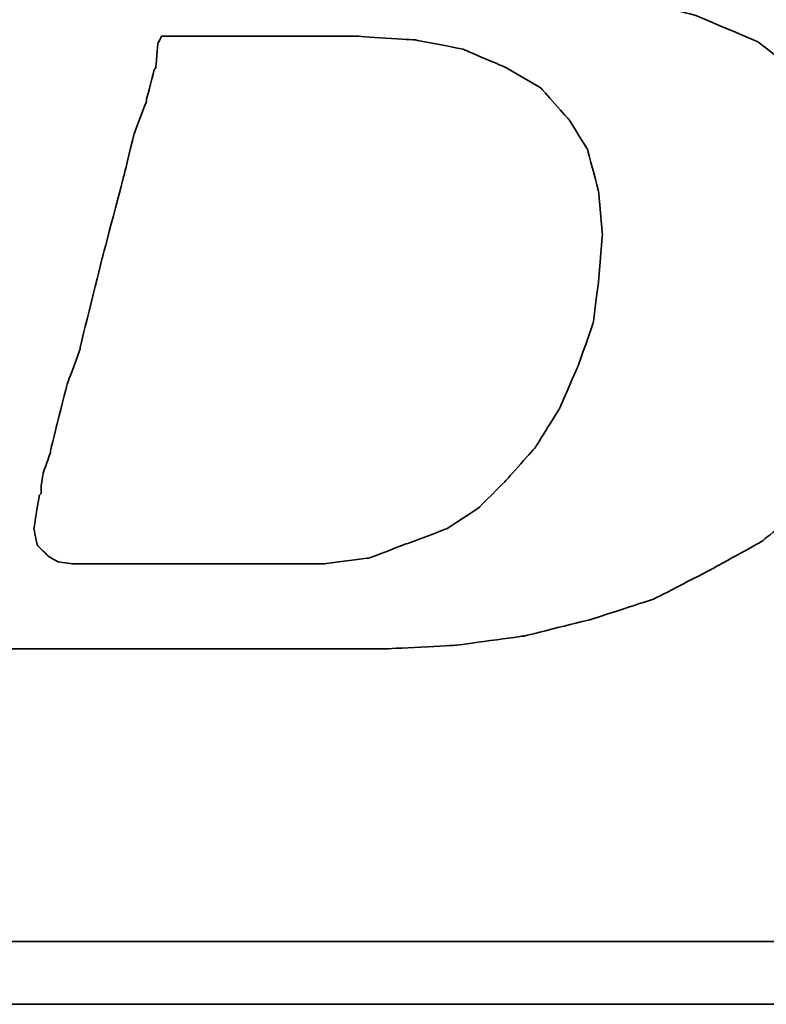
# Model space of a CAD drawing. Header units: millimetres. Extents: x 7 to 901, y 244 to 579.
# Tile 26 of 51: x 700.68 to 703.32, y 346.55 to 350.05. Entities that reach past the tile are written whole.
import ezdxf

# ---------------------------------------------------------------- set-up
doc = ezdxf.new("R2010")
doc.units = ezdxf.units.MM
doc.layers.add('DIM', color=4, linetype='CONTINUOUS')
doc.layers.add('layer 1', color=7, linetype='CONTINUOUS')

# ---------------------------------------------------------------- blocks, each defined once
blk = doc.blocks.new('TBI MOTION logo(完整正式版)')
at = {"layer": 'layer 1', "color": 22, "lineweight": 35}
for points, knots in [([(-64.65375, -6.86375), (-64.65375, -6.86375), (-64.84375, -7.29625), (-64.84375, -7.29625), (-64.84375, -7.29625), (-64.84375, -7.29625), (-64.86875, -7.34375), (-64.86875, -7.34375), (-64.86875, -7.34375), (-64.86875, -7.34375), (-64.86875, -7.36875), (-64.86875, -7.36875), (-64.86875, -7.36875), (-64.86875, -7.36875), (-65.15375, -7.65375), (-65.15375, -7.65375), (-65.15375, -7.65375), (-65.15375, -7.65375), (-65.17875, -7.65375), (-65.17875, -7.65375), (-65.17875, -7.65375), (-65.17875, -7.65375), (-65.20375, -7.67875), (-65.20375, -7.67875), (-65.20375, -7.67875), (-65.20375, -7.67875), (-65.58875, -7.87125), (-65.58875, -7.87125), (-65.58875, -7.87125), (-65.58875, -7.87125), (-65.63375, -7.87125), (-65.63375, -7.87125), (-65.63375, -7.87125), (-65.63375, -7.87125), (-65.65875, -7.89375), (-65.65875, -7.89375), (-65.65875, -7.89375), (-65.65875, -7.89375), (-66.09375, -7.94375), (-66.09375, -7.94375), (-66.09375, -7.94375), (-66.09375, -7.94375), (-66.11375, -7.94375), (-66.11375, -7.94375), (-66.11375, -7.94375), (-66.11375, -7.94375), (-66.16375, -7.94375), (-66.16375, -7.94375), (-66.16375, -7.94375), (-66.16375, -7.94375), (-66.30875, -7.94375), (-66.30875, -7.94375), (-66.30875, -7.94375), (-66.30875, -7.94375), (-66.69375, -7.94375), (-66.69375, -7.94375), (-66.69375, -7.94375), (-66.69375, -7.94375), (-67.07375, -7.94375), (-67.07375, -7.94375), (-67.07375, -7.94375), (-67.07375, -7.94375), (-67.12375, -7.94375), (-67.12375, -7.94375), (-67.12375, -7.94375), (-67.12375, -7.94375), (-67.12375, -7.96625), (-67.12375, -7.96625), (-67.12375, -7.96625), (-67.12375, -7.96625), (-67.14875, -7.99125), (-67.14875, -7.99125), (-67.14875, -7.99125), (-67.14875, -7.99125), (-67.24375, -8.34875), (-67.24375, -8.34875), (-67.24375, -8.34875), (-67.24375, -8.34875), (-67.31375, -8.68625), (-67.31375, -8.68625), (-67.31375, -8.68625), (-67.31375, -8.68625), (-67.26875, -8.68625), (-67.26875, -8.68625), (-67.26875, -8.68625), (-67.26875, -8.68625), (-67.07375, -8.68625), (-67.07375, -8.68625), (-67.07375, -8.68625), (-67.07375, -8.68625), (-66.54875, -8.68625), (-66.54875, -8.68625), (-66.54875, -8.68625), (-66.54875, -8.68625), (-65.82625, -8.68625), (-65.82625, -8.68625), (-65.82625, -8.68625), (-65.82625, -8.68625), (-65.01375, -8.68625), (-65.01375, -8.68625), (-65.01375, -8.68625), (-65.01375, -8.68625), (-64.05375, -8.68625), (-64.05375, -8.68625), (-64.05375, -8.68625), (-64.05375, -8.68625), (-62.08375, -8.68625), (-62.08375, -8.68625), (-62.08375, -8.68625), (-62.08375, -8.68625), (-60.06875, -8.68625), (-60.06875, -8.68625), (-60.06875, -8.68625), (-60.06875, -8.68625), (-59.10875, -8.68625), (-59.10875, -8.68625), (-59.10875, -8.68625), (-59.10875, -8.68625), (-58.29375, -8.68625), (-58.29375, -8.68625), (-58.29375, -8.68625), (-58.29375, -8.68625), (-57.57375, -8.68625), (-57.57375, -8.68625), (-57.57375, -8.68625), (-57.57375, -8.68625), (-57.04875, -8.68625), (-57.04875, -8.68625), (-57.04875, -8.68625), (-57.04875, -8.68625), (-56.85375, -8.68625), (-56.85375, -8.68625), (-56.85375, -8.68625), (-56.85375, -8.68625), (-56.70875, -8.68625), (-56.70875, -8.68625), (-56.70875, -8.68625), (-56.70875, -8.68625), (-56.61375, -8.68625), (-56.61375, -8.68625), (-56.61375, -8.68625), (-56.61375, -8.68625), (-56.56875, -8.68625), (-56.56875, -8.68625), (-56.56875, -8.68625), (-56.56875, -8.68625), (-55.65375, -8.63875), (-55.65375, -8.63875), (-55.65375, -8.63875), (-55.65375, -8.63875), (-54.76875, -8.51875), (-54.76875, -8.51875), (-54.76875, -8.51875), (-54.76875, -8.51875), (-53.90375, -8.30375), (-53.90375, -8.30375), (-53.90375, -8.30375), (-53.90375, -8.30375), (-53.08875, -8.03875), (-53.08875, -8.03875), (-53.08875, -8.03875), (-53.08875, -8.03875), (-52.34375, -7.65375), (-52.34375, -7.65375), (-52.34375, -7.65375), (-52.34375, -7.65375), (-51.69875, -7.29625), (-51.69875, -7.29625), (-51.69875, -7.29625), (-51.69875, -7.29625), (-51.21875, -6.91125), (-51.21875, -6.91125), (-51.21875, -6.91125), (-51.21875, -6.91125), (-50.83375, -6.50375), (-50.83375, -6.50375), (-50.83375, -6.50375), (-50.83375, -6.50375), (-50.44875, -5.94875), (-50.44875, -5.94875), (-50.44875, -5.94875), (-50.44875, -5.94875), (-50.13875, -5.30375), (-50.13875, -5.30375), (-50.13875, -5.30375), (-50.13875, -5.30375), (-49.99375, -4.65375), (-49.99375, -4.65375), (-49.99375, -4.65375), (-49.99375, -4.65375), (-49.92375, -3.98375), (-49.92375, -3.98375), (-49.92375, -3.98375), (-49.92375, -3.98375), (-49.99375, -3.19374), (-49.99375, -3.19374), (-49.99375, -3.19374), (-49.99375, -3.19374), (-50.23374, -2.44874), (-50.23374, -2.44874), (-50.23374, -2.44874), (-50.23374, -2.44874), (-50.59375, -1.87374), (-50.59375, -1.87374), (-50.59375, -1.87374), (-50.59375, -1.87374), (-51.09875, -1.31874), (-51.09875, -1.31874), (-51.09875, -1.31874), (-51.09875, -1.31874), (-51.74375, -0.81875), (-51.74375, -0.81875), (-51.74375, -0.81875), (-51.74375, -0.81875), (-52.53875, -0.48125), (-52.53875, -0.48125), (-52.53875, -0.48125), (-52.53875, -0.48125), (-53.47375, -0.21875), (-53.47375, -0.21875), (-53.47375, -0.21875), (-53.47375, -0.21875), (-54.52875, -0.04874), (-54.52875, -0.04874), (-54.52875, -0.04874), (-54.52875, -0.04874), (-55.65375, 0.12125), (-55.65375, 0.12125), (-55.65375, 0.12125), (-55.65375, 0.12125), (-54.50375, 0.28624), (-54.50375, 0.28624), (-54.50375, 0.28624), (-54.50375, 0.28624), (-53.83375, 0.38124), (-53.83375, 0.38124), (-53.83375, 0.38124), (-53.83375, 0.38124), (-53.18375, 0.50125), (-53.18375, 0.50125), (-53.18375, 0.50125), (-53.18375, 0.50125), (-52.55875, 0.66874), (-52.55875, 0.66874), (-52.55875, 0.66874), (-52.55875, 0.66874), (-52.03375, 0.86124), (-52.03375, 0.86124), (-52.03375, 0.86124), (-52.03375, 0.86124), (-51.50374, 1.03124), (-51.50374, 1.03124), (-51.50374, 1.03124), (-51.50374, 1.03124), (-51.09875, 1.27125), (-51.09875, 1.27125), (-51.09875, 1.27125), (-51.09875, 1.27125), (-50.71375, 1.48624), (-50.71375, 1.48624), (-50.71375, 1.48624), (-50.71375, 1.48624), (-50.37625, 1.77625), (-50.37625, 1.77625), (-50.37625, 1.77625), (-50.37625, 1.77625), (-49.82375, 2.37625), (-49.82375, 2.37625), (-49.82375, 2.37625), (-49.82375, 2.37625), (-49.41875, 2.99625), (-49.41875, 2.99625), (-49.41875, 2.99625), (-49.41875, 2.99625), (-49.22375, 3.76625), (-49.22375, 3.76625), (-49.22375, 3.76625), (-49.22375, 3.76625), (-49.15375, 4.50874), (-49.15375, 4.50874), (-49.15375, 4.50874), (-49.15375, 4.50874), (-49.20375, 5.25125), (-49.20375, 5.25125), (-49.20375, 5.25125), (-49.20375, 5.25125), (-49.41875, 5.92625), (-49.41875, 5.92625), (-49.41875, 5.92625), (-49.41875, 5.92625), (-49.77875, 6.47625), (-49.77875, 6.47625), (-49.77875, 6.47625), (-49.77875, 6.47625), (-50.33125, 7.02624), (-50.33125, 7.02624), (-50.33125, 7.02624), (-50.33125, 7.02624), (-51.00125, 7.43625), (-51.00125, 7.43625), (-51.00125, 7.43625), (-51.00125, 7.43625), (-51.79375, 7.72625), (-51.79375, 7.72625), (-51.79375, 7.72625), (-51.79375, 7.72625), (-52.72875, 7.89124), (-52.72875, 7.89124), (-52.72875, 7.89124), (-52.72875, 7.89124), (-53.83375, 7.98625), (-53.83375, 7.98625), (-53.83375, 7.98625), (-53.83375, 7.98625), (-53.92875, 7.98625), (-53.92875, 7.98625), (-53.92875, 7.98625), (-53.92875, 7.98625), (-54.26375, 7.98625), (-54.26375, 7.98625), (-54.26375, 7.98625), (-54.26375, 7.98625), (-54.74375, 7.98625), (-54.74375, 7.98625), (-54.74375, 7.98625), (-54.74375, 7.98625), (-55.36875, 7.98625), (-55.36875, 7.98625), (-55.36875, 7.98625), (-55.36875, 7.98625), (-56.13375, 7.98625), (-56.13375, 7.98625), (-56.13375, 7.98625), (-56.13375, 7.98625), (-56.94875, 7.98625), (-56.94875, 7.98625), (-56.94875, 7.98625), (-56.94875, 7.98625), (-58.77625, 7.98625), (-58.77625, 7.98625), (-58.77625, 7.98625), (-58.77625, 7.98625), (-60.59875, 7.98625), (-60.59875, 7.98625), (-60.59875, 7.98625), (-60.59875, 7.98625), (-61.41375, 7.98625), (-61.41375, 7.98625), (-61.41375, 7.98625), (-61.41375, 7.98625), (-62.17875, 7.98625), (-62.17875, 7.98625), (-62.17875, 7.98625), (-62.17875, 7.98625), (-62.80375, 7.98625), (-62.80375, 7.98625), (-62.80375, 7.98625), (-62.80375, 7.98625), (-63.30625, 7.98625), (-63.30625, 7.98625), (-63.30625, 7.98625), (-63.30625, 7.98625), (-63.57375, 7.98625), (-63.57375, 7.98625), (-63.57375, 7.98625), (-63.57375, 7.98625), (-63.57375, 7.96375), (-63.57375, 7.96375), (-63.57375, 7.96375), (-63.57375, 7.96375), (-63.59875, 7.94125), (-63.59875, 7.94125), (-63.59875, 7.94125), (-63.59875, 7.94125), (-63.69375, 7.55625), (-63.69375, 7.55625), (-63.69375, 7.55625), (-63.69375, 7.55625), (-63.76375, 7.24624), (-63.76375, 7.24624), (-63.76375, 7.24624), (-63.76375, 7.24624), (-63.23875, 7.24624), (-63.23875, 7.24624), (-63.23875, 7.24624), (-63.23875, 7.24624), (-62.75875, 7.24624), (-62.75875, 7.24624), (-62.75875, 7.24624), (-62.75875, 7.24624), (-62.61125, 7.24624), (-62.61125, 7.24624), (-62.61125, 7.24624), (-62.61125, 7.24624), (-62.56625, 7.24624), (-62.56625, 7.24624), (-62.56625, 7.24624), (-62.56625, 7.24624), (-62.22875, 7.24624), (-62.22875, 7.24624), (-62.22875, 7.24624), (-62.22875, 7.24624), (-62.20375, 7.24624), (-62.20375, 7.24624), (-62.20375, 7.24624), (-62.20375, 7.24624), (-62.17875, 7.21875), (-62.17875, 7.21875), (-62.17875, 7.21875), (-62.17875, 7.21875), (-61.96375, 7.17125), (-61.96375, 7.17125), (-61.96375, 7.17125), (-61.96375, 7.17125), (-61.72375, 7.12624), (-61.72375, 7.12624), (-61.72375, 7.12624), (-61.72375, 7.12624), (-61.70375, 7.12624), (-61.70375, 7.12624), (-61.70375, 7.12624), (-61.70375, 7.12624), (-61.55875, 7.07624), (-61.55875, 7.07624), (-61.55875, 7.07624), (-61.55875, 7.07624), (-61.50875, 7.07624), (-61.50875, 7.07624), (-61.50875, 7.07624), (-61.50875, 7.07624), (-61.48375, 7.02624), (-61.48375, 7.02624), (-61.48375, 7.02624), (-61.48375, 7.02624), (-61.31875, 6.83375), (-61.31875, 6.83375), (-61.31875, 6.83375), (-61.31875, 6.83375), (-61.29375, 6.81125), (-61.29375, 6.81125), (-61.29375, 6.81125), (-61.29375, 6.81125), (-61.29375, 6.78625), (-61.29375, 6.78625), (-61.29375, 6.78625), (-61.29375, 6.78625), (-61.19875, 6.50124), (-61.19875, 6.50124), (-61.19875, 6.50124), (-61.19875, 6.50124), (-61.17375, 6.45124), (-61.17375, 6.45124), (-61.17375, 6.45124), (-61.17375, 6.45124), (-61.19875, 6.40625), (-61.19875, 6.40625), (-61.19875, 6.40625), (-61.19875, 6.40625), (-61.26875, 5.99624), (-61.26875, 5.99624), (-61.26875, 5.99624), (-61.26875, 5.99624), (-61.26875, 5.85125), (-61.26875, 5.85125), (-61.26875, 5.85125), (-61.26875, 5.85125), (-61.26875, 5.82625), (-61.26875, 5.82625), (-61.26875, 5.82625), (-61.26875, 5.82625), (-61.29375, 5.80625), (-61.29375, 5.80625), (-61.29375, 5.80625), (-61.29375, 5.80625), (-61.34125, 5.66125), (-61.34125, 5.66125), (-61.34125, 5.66125), (-61.34125, 5.66125), (-61.41375, 5.44625), (-61.41375, 5.44625), (-61.41375, 5.44625), (-61.41375, 5.44625), (-61.48375, 5.15625), (-61.48375, 5.15625), (-61.48375, 5.15625), (-61.48375, 5.15625), (-61.58375, 4.82124), (-61.58375, 4.82124), (-61.58375, 4.82124), (-61.58375, 4.82124), (-61.79875, 4.00375), (-61.79875, 4.00375), (-61.79875, 4.00375), (-61.79875, 4.00375), (-62.05875, 2.99625), (-62.05875, 2.99625), (-62.05875, 2.99625), (-62.05875, 2.99625), (-62.34875, 1.91625), (-62.34875, 1.91625), (-62.34875, 1.91625), (-62.34875, 1.91625), (-62.97375, -0.41124), (-62.97375, -0.41124), (-62.97375, -0.41124), (-62.97375, -0.41124), (-63.59875, -2.75875), (-63.59875, -2.75875), (-63.59875, -2.75875), (-63.59875, -2.75875), (-63.88375, -3.86374), (-63.88375, -3.86374), (-63.88375, -3.86374), (-63.88375, -3.86374), (-64.14875, -4.82374), (-64.14875, -4.82374), (-64.14875, -4.82374), (-64.14875, -4.82374), (-64.36375, -5.64125), (-64.36375, -5.64125), (-64.36375, -5.64125), (-64.36375, -5.64125), (-64.43625, -5.97625), (-64.43625, -5.97625), (-64.43625, -5.97625), (-64.43625, -5.97625), (-64.50875, -6.28625), (-64.50875, -6.28625), (-64.50875, -6.28625), (-64.50875, -6.28625), (-64.50875, -6.30875), (-64.50875, -6.30875), (-64.50875, -6.30875), (-64.50875, -6.30875), (-64.57875, -6.50375), (-64.57875, -6.50375), (-64.57875, -6.50375), (-64.57875, -6.50375), (-64.62875, -6.69625), (-64.62875, -6.69625), (-64.62875, -6.69625), (-64.62875, -6.69625), (-64.62875, -6.76875), (-64.62875, -6.76875), (-64.62875, -6.76875), (-64.62875, -6.76875), (-64.62875, -6.81375), (-64.62875, -6.81375), (-64.62875, -6.81375), (-64.62875, -6.81375), (-64.62875, -6.83875), (-64.62875, -6.83875), (-64.62875, -6.83875), (-64.62875, -6.83875), (-64.65375, -6.86375), (-64.65375, -6.86375)], [0, 0, 0, 0, 0.00719424, 0.00719424, 0.00719424, 0.00719425, 0.01438849, 0.01438849, 0.01438849, 0.0143885, 0.02158273, 0.02158273, 0.02158273, 0.02158274, 0.02877698, 0.02877698, 0.02877698, 0.02877699, 0.03597122, 0.03597122, 0.03597122, 0.03597123, 0.04316547, 0.04316547, 0.04316547, 0.04316548, 0.05035971, 0.05035971, 0.05035971, 0.05035972, 0.05755396, 0.05755396, 0.05755396, 0.05755397, 0.0647482, 0.0647482, 0.0647482, 0.06474821, 0.07194245, 0.07194245, 0.07194245, 0.07194246, 0.07913669, 0.07913669, 0.07913669, 0.0791367, 0.08633094, 0.08633094, 0.08633094, 0.08633095, 0.09352518, 0.09352518, 0.09352518, 0.09352519, 0.10071942, 0.10071942, 0.10071942, 0.10071943, 0.10791367, 0.10791367, 0.10791367, 0.10791368, 0.11510791, 0.11510791, 0.11510791, 0.11510792, 0.12230216, 0.12230216, 0.12230216, 0.12230217, 0.1294964, 0.1294964, 0.1294964, 0.12949641, 0.13669065, 0.13669065, 0.13669065, 0.13669066, 0.14388489, 0.14388489, 0.14388489, 0.1438849, 0.15107914, 0.15107914, 0.15107914, 0.15107915, 0.15827338, 0.15827338, 0.15827338, 0.15827339, 0.16546763, 0.16546763, 0.16546763, 0.16546764, 0.17266187, 0.17266187, 0.17266187, 0.17266188, 0.17985612, 0.17985612, 0.17985612, 0.17985613, 0.18705036, 0.18705036, 0.18705036, 0.18705037, 0.1942446, 0.1942446, 0.1942446, 0.19424461, 0.20143885, 0.20143885, 0.20143885, 0.20143886, 0.20863309, 0.20863309, 0.20863309, 0.2086331, 0.21582734, 0.21582734, 0.21582734, 0.21582735, 0.22302158, 0.22302158, 0.22302158, 0.22302159, 0.23021583, 0.23021583, 0.23021583, 0.23021584, 0.23741007, 0.23741007, 0.23741007, 0.23741008, 0.24460432, 0.24460432, 0.24460432, 0.24460433, 0.25179856, 0.25179856, 0.25179856, 0.25179857, 0.25899281, 0.25899281, 0.25899281, 0.25899282, 0.26618705, 0.26618705, 0.26618705, 0.26618706, 0.27338129, 0.27338129, 0.27338129, 0.2733813, 0.28057554, 0.28057554, 0.28057554, 0.28057555, 0.28776978, 0.28776978, 0.28776978, 0.28776979, 0.29496403, 0.29496403, 0.29496403, 0.29496404, 0.30215827, 0.30215827, 0.30215827, 0.30215828, 0.30935252, 0.30935252, 0.30935252, 0.30935253, 0.31654676, 0.31654676, 0.31654676, 0.31654677, 0.32374101, 0.32374101, 0.32374101, 0.32374102, 0.33093525, 0.33093525, 0.33093525, 0.33093526, 0.3381295, 0.3381295, 0.3381295, 0.33812951, 0.34532374, 0.34532374, 0.34532374, 0.34532375, 0.35251799, 0.35251799, 0.35251799, 0.352518, 0.35971223, 0.35971223, 0.35971223, 0.35971224, 0.36690647, 0.36690647, 0.36690647, 0.36690648, 0.37410072, 0.37410072, 0.37410072, 0.37410073, 0.38129496, 0.38129496, 0.38129496, 0.38129497, 0.38848921, 0.38848921, 0.38848921, 0.38848922, 0.39568345, 0.39568345, 0.39568345, 0.39568346, 0.4028777, 0.4028777, 0.4028777, 0.40287771, 0.41007194, 0.41007194, 0.41007194, 0.41007195, 0.41726619, 0.41726619, 0.41726619, 0.4172662, 0.42446043, 0.42446043, 0.42446043, 0.42446044, 0.43165468, 0.43165468, 0.43165468, 0.43165469, 0.43884892, 0.43884892, 0.43884892, 0.43884893, 0.44604317, 0.44604317, 0.44604317, 0.44604318, 0.45323741, 0.45323741, 0.45323741, 0.45323742, 0.46043165, 0.46043165, 0.46043165, 0.46043166, 0.4676259, 0.4676259, 0.4676259, 0.46762591, 0.47482014, 0.47482014, 0.47482014, 0.47482015, 0.48201439, 0.48201439, 0.48201439, 0.4820144, 0.48920863, 0.48920863, 0.48920863, 0.48920864, 0.49640288, 0.49640288, 0.49640288, 0.49640289, 0.50359712, 0.50359712, 0.50359712, 0.50359713, 0.51079137, 0.51079137, 0.51079137, 0.51079138, 0.51798561, 0.51798561, 0.51798561, 0.51798562, 0.52517986, 0.52517986, 0.52517986, 0.52517987, 0.5323741, 0.5323741, 0.5323741, 0.53237411, 0.53956835, 0.53956835, 0.53956835, 0.53956836, 0.54676259, 0.54676259, 0.54676259, 0.5467626, 0.55395683, 0.55395683, 0.55395683, 0.55395684, 0.56115108, 0.56115108, 0.56115108, 0.56115109, 0.56834532, 0.56834532, 0.56834532, 0.56834533, 0.57553957, 0.57553957, 0.57553957, 0.57553958, 0.58273381, 0.58273381, 0.58273381, 0.58273382, 0.58992806, 0.58992806, 0.58992806, 0.58992807, 0.5971223, 0.5971223, 0.5971223, 0.59712231, 0.60431655, 0.60431655, 0.60431655, 0.60431656, 0.61151079, 0.61151079, 0.61151079, 0.6115108, 0.61870504, 0.61870504, 0.61870504, 0.61870505, 0.62589928, 0.62589928, 0.62589928, 0.62589929, 0.63309353, 0.63309353, 0.63309353, 0.63309354, 0.64028777, 0.64028777, 0.64028777, 0.64028778, 0.64748201, 0.64748201, 0.64748201, 0.64748202, 0.65467626, 0.65467626, 0.65467626, 0.65467627, 0.6618705, 0.6618705, 0.6618705, 0.66187051, 0.66906475, 0.66906475, 0.66906475, 0.66906476, 0.67625899, 0.67625899, 0.67625899, 0.676259, 0.68345324, 0.68345324, 0.68345324, 0.68345325, 0.69064748, 0.69064748, 0.69064748, 0.69064749, 0.69784173, 0.69784173, 0.69784173, 0.69784174, 0.70503597, 0.70503597, 0.70503597, 0.70503598, 0.71223022, 0.71223022, 0.71223022, 0.71223023, 0.71942446, 0.71942446, 0.71942446, 0.71942447, 0.72661871, 0.72661871, 0.72661871, 0.72661872, 0.73381295, 0.73381295, 0.73381295, 0.73381296, 0.74100719, 0.74100719, 0.74100719, 0.7410072, 0.74820144, 0.74820144, 0.74820144, 0.74820145, 0.75539568, 0.75539568, 0.75539568, 0.75539569, 0.76258993, 0.76258993, 0.76258993, 0.76258994, 0.76978417, 0.76978417, 0.76978417, 0.76978418, 0.77697842, 0.77697842, 0.77697842, 0.77697843, 0.78417266, 0.78417266, 0.78417266, 0.78417267, 0.79136691, 0.79136691, 0.79136691, 0.79136692, 0.79856115, 0.79856115, 0.79856115, 0.79856116, 0.8057554, 0.8057554, 0.8057554, 0.80575541, 0.81294964, 0.81294964, 0.81294964, 0.81294965, 0.82014388, 0.82014388, 0.82014388, 0.82014389, 0.82733813, 0.82733813, 0.82733813, 0.82733814, 0.83453237, 0.83453237, 0.83453237, 0.83453238, 0.84172662, 0.84172662, 0.84172662, 0.84172663, 0.84892086, 0.84892086, 0.84892086, 0.84892087, 0.85611511, 0.85611511, 0.85611511, 0.85611512, 0.86330935, 0.86330935, 0.86330935, 0.86330936, 0.8705036, 0.8705036, 0.8705036, 0.87050361, 0.87769784, 0.87769784, 0.87769784, 0.87769785, 0.88489209, 0.88489209, 0.88489209, 0.8848921, 0.89208633, 0.89208633, 0.89208633, 0.89208634, 0.89928058, 0.89928058, 0.89928058, 0.89928059, 0.90647482, 0.90647482, 0.90647482, 0.90647483, 0.91366906, 0.91366906, 0.91366906, 0.91366907, 0.92086331, 0.92086331, 0.92086331, 0.92086332, 0.92805755, 0.92805755, 0.92805755, 0.92805756, 0.9352518, 0.9352518, 0.9352518, 0.93525181, 0.94244604, 0.94244604, 0.94244604, 0.94244605, 0.94964029, 0.94964029, 0.94964029, 0.9496403, 0.95683453, 0.95683453, 0.95683453, 0.95683454, 0.96402878, 0.96402878, 0.96402878, 0.96402879, 0.97122302, 0.97122302, 0.97122302, 0.97122303, 0.97841727, 0.97841727, 0.97841727, 0.97841728, 0.98561151, 0.98561151, 0.98561151, 0.98561152, 0.99280576, 0.99280576, 0.99280576, 0.99280577, 1, 1, 1, 1]), ([(-61.03125, -6.57375), (-61.03125, -6.57375), (-61.03125, -6.67125), (-61.03125, -6.67125), (-61.03125, -6.67125), (-61.03125, -6.67125), (-61.05375, -6.69625), (-61.05375, -6.69625), (-61.05375, -6.69625), (-61.05375, -6.69625), (-61.12375, -7.12875), (-61.12375, -7.12875), (-61.12375, -7.12875), (-61.12375, -7.12875), (-61.07875, -7.34375), (-61.07875, -7.34375), (-61.07875, -7.34375), (-61.07875, -7.34375), (-60.93375, -7.48875), (-60.93375, -7.48875), (-60.93375, -7.48875), (-60.93375, -7.48875), (-60.81375, -7.55625), (-60.81375, -7.55625), (-60.81375, -7.55625), (-60.81375, -7.55625), (-60.62375, -7.58375), (-60.62375, -7.58375), (-60.62375, -7.58375), (-60.62375, -7.58375), (-60.30875, -7.58375), (-60.30875, -7.58375), (-60.30875, -7.58375), (-60.30875, -7.58375), (-59.97375, -7.58375), (-59.97375, -7.58375), (-59.97375, -7.58375), (-59.97375, -7.58375), (-59.87875, -7.58375), (-59.87875, -7.58375), (-59.87875, -7.58375), (-59.87875, -7.58375), (-59.63625, -7.58375), (-59.63625, -7.58375), (-59.63625, -7.58375), (-59.63625, -7.58375), (-58.96875, -7.58375), (-58.96875, -7.58375), (-58.96875, -7.58375), (-58.96875, -7.58375), (-58.29375, -7.58375), (-58.29375, -7.58375), (-58.29375, -7.58375), (-58.29375, -7.58375), (-58.05375, -7.58375), (-58.05375, -7.58375), (-58.05375, -7.58375), (-58.05375, -7.58375), (-57.98375, -7.58375), (-57.98375, -7.58375), (-57.98375, -7.58375), (-57.98375, -7.58375), (-57.35875, -7.58375), (-57.35875, -7.58375), (-57.35875, -7.58375), (-57.35875, -7.58375), (-56.78375, -7.50875), (-56.78375, -7.50875), (-56.78375, -7.50875), (-56.78375, -7.50875), (-56.27875, -7.31875), (-56.27875, -7.31875), (-56.27875, -7.31875), (-56.27875, -7.31875), (-55.77375, -7.12875), (-55.77375, -7.12875), (-55.77375, -7.12875), (-55.77375, -7.12875), (-55.36875, -6.86375), (-55.36875, -6.86375), (-55.36875, -6.86375), (-55.36875, -6.86375), (-55.00875, -6.50375), (-55.00875, -6.50375), (-55.00875, -6.50375), (-55.00875, -6.50375), (-54.62375, -6.06875), (-54.62375, -6.06875), (-54.62375, -6.06875), (-54.62375, -6.06875), (-54.31375, -5.56875), (-54.31375, -5.56875), (-54.31375, -5.56875), (-54.31375, -5.56875), (-54.07375, -5.01625), (-54.07375, -5.01625), (-54.07375, -5.01625), (-54.07375, -5.01625), (-53.87875, -4.46374), (-53.87875, -4.46374), (-53.87875, -4.46374), (-53.87875, -4.46374), (-53.80875, -3.91375), (-53.80875, -3.91375), (-53.80875, -3.91375), (-53.80875, -3.91375), (-53.75875, -3.31375), (-53.75875, -3.31375), (-53.75875, -3.31375), (-53.75875, -3.31375), (-53.80875, -2.75875), (-53.80875, -2.75875), (-53.80875, -2.75875), (-53.80875, -2.75875), (-53.95375, -2.20875), (-53.95375, -2.20875), (-53.95375, -2.20875), (-53.95375, -2.20875), (-54.19375, -1.82625), (-54.19375, -1.82625), (-54.19375, -1.82625), (-54.19375, -1.82625), (-54.55375, -1.41875), (-54.55375, -1.41875), (-54.55375, -1.41875), (-54.55375, -1.41875), (-55.00875, -1.15125), (-55.00875, -1.15125), (-55.00875, -1.15125), (-55.00875, -1.15125), (-55.56125, -0.91375), (-55.56125, -0.91375), (-55.56125, -0.91375), (-55.56125, -0.91375), (-56.18125, -0.79375), (-56.18125, -0.79375), (-56.18125, -0.79375), (-56.18125, -0.79375), (-56.94875, -0.74374), (-56.94875, -0.74374), (-56.94875, -0.74374), (-56.94875, -0.74374), (-56.99875, -0.74374), (-56.99875, -0.74374), (-56.99875, -0.74374), (-56.99875, -0.74374), (-57.09375, -0.74374), (-57.09375, -0.74374), (-57.09375, -0.74374), (-57.09375, -0.74374), (-57.38375, -0.74374), (-57.38375, -0.74374), (-57.38375, -0.74374), (-57.38375, -0.74374), (-57.76875, -0.74374), (-57.76875, -0.74374), (-57.76875, -0.74374), (-57.76875, -0.74374), (-58.24625, -0.74374), (-58.24625, -0.74374), (-58.24625, -0.74374), (-58.24625, -0.74374), (-58.72875, -0.74374), (-58.72875, -0.74374), (-58.72875, -0.74374), (-58.72875, -0.74374), (-59.20875, -0.74374), (-59.20875, -0.74374), (-59.20875, -0.74374), (-59.20875, -0.74374), (-59.46875, -0.74374), (-59.46875, -0.74374), (-59.46875, -0.74374), (-59.46875, -0.74374), (-59.51625, -0.83875), (-59.51625, -0.83875), (-59.51625, -0.83875), (-59.51625, -0.83875), (-59.54375, -1.15125), (-59.54375, -1.15125), (-59.54375, -1.15125), (-59.54375, -1.15125), (-59.56375, -1.17874), (-59.56375, -1.17874), (-59.56375, -1.17874), (-59.56375, -1.17874), (-59.66375, -1.55875), (-59.66375, -1.55875), (-59.66375, -1.55875), (-59.66375, -1.55875), (-59.66375, -1.58375), (-59.66375, -1.58375), (-59.66375, -1.58375), (-59.66375, -1.58375), (-59.82875, -2.01874), (-59.82875, -2.01874), (-59.82875, -2.01874), (-59.82875, -2.01874), (-59.94875, -2.52125), (-59.94875, -2.52125), (-59.94875, -2.52125), (-59.94875, -2.52125), (-60.23875, -3.62375), (-60.23875, -3.62375), (-60.23875, -3.62375), (-60.23875, -3.62375), (-60.52375, -4.77624), (-60.52375, -4.77624), (-60.52375, -4.77624), (-60.52375, -4.77624), (-60.52375, -4.79874), (-60.52375, -4.79874), (-60.52375, -4.79874), (-60.52375, -4.79874), (-60.69125, -5.25375), (-60.69125, -5.25375), (-60.69125, -5.25375), (-60.69125, -5.25375), (-60.81375, -5.73625), (-60.81375, -5.73625), (-60.81375, -5.73625), (-60.81375, -5.73625), (-60.90875, -6.11875), (-60.90875, -6.11875), (-60.90875, -6.11875), (-60.90875, -6.11875), (-60.90875, -6.14375), (-60.90875, -6.14375), (-60.90875, -6.14375), (-60.90875, -6.14375), (-61.00375, -6.40875), (-61.00375, -6.40875), (-61.00375, -6.40875), (-61.00375, -6.40875), (-61.03125, -6.57375), (-61.03125, -6.57375)], [0, 0, 0, 0, 0.01694915, 0.01694915, 0.01694915, 0.01694916, 0.03389831, 0.03389831, 0.03389831, 0.03389832, 0.05084746, 0.05084746, 0.05084746, 0.05084747, 0.06779661, 0.06779661, 0.06779661, 0.06779662, 0.08474576, 0.08474576, 0.08474576, 0.08474577, 0.10169492, 0.10169492, 0.10169492, 0.10169493, 0.11864407, 0.11864407, 0.11864407, 0.11864408, 0.13559322, 0.13559322, 0.13559322, 0.13559323, 0.15254237, 0.15254237, 0.15254237, 0.15254238, 0.16949153, 0.16949153, 0.16949153, 0.16949154, 0.18644068, 0.18644068, 0.18644068, 0.18644069, 0.20338983, 0.20338983, 0.20338983, 0.20338984, 0.22033898, 0.22033898, 0.22033898, 0.22033899, 0.23728814, 0.23728814, 0.23728814, 0.23728815, 0.25423729, 0.25423729, 0.25423729, 0.2542373, 0.27118644, 0.27118644, 0.27118644, 0.27118645, 0.28813559, 0.28813559, 0.28813559, 0.2881356, 0.30508475, 0.30508475, 0.30508475, 0.30508476, 0.3220339, 0.3220339, 0.3220339, 0.32203391, 0.33898305, 0.33898305, 0.33898305, 0.33898306, 0.3559322, 0.3559322, 0.3559322, 0.35593221, 0.37288136, 0.37288136, 0.37288136, 0.37288137, 0.38983051, 0.38983051, 0.38983051, 0.38983052, 0.40677966, 0.40677966, 0.40677966, 0.40677967, 0.42372881, 0.42372881, 0.42372881, 0.42372882, 0.44067797, 0.44067797, 0.44067797, 0.44067798, 0.45762712, 0.45762712, 0.45762712, 0.45762713, 0.47457627, 0.47457627, 0.47457627, 0.47457628, 0.49152542, 0.49152542, 0.49152542, 0.49152543, 0.50847458, 0.50847458, 0.50847458, 0.50847459, 0.52542373, 0.52542373, 0.52542373, 0.52542374, 0.54237288, 0.54237288, 0.54237288, 0.54237289, 0.55932203, 0.55932203, 0.55932203, 0.55932204, 0.57627119, 0.57627119, 0.57627119, 0.5762712, 0.59322034, 0.59322034, 0.59322034, 0.59322035, 0.61016949, 0.61016949, 0.61016949, 0.6101695, 0.62711864, 0.62711864, 0.62711864, 0.62711865, 0.6440678, 0.6440678, 0.6440678, 0.64406781, 0.66101695, 0.66101695, 0.66101695, 0.66101696, 0.6779661, 0.6779661, 0.6779661, 0.67796611, 0.69491525, 0.69491525, 0.69491525, 0.69491526, 0.71186441, 0.71186441, 0.71186441, 0.71186442, 0.72881356, 0.72881356, 0.72881356, 0.72881357, 0.74576271, 0.74576271, 0.74576271, 0.74576272, 0.76271186, 0.76271186, 0.76271186, 0.76271187, 0.77966102, 0.77966102, 0.77966102, 0.77966103, 0.79661017, 0.79661017, 0.79661017, 0.79661018, 0.81355932, 0.81355932, 0.81355932, 0.81355933, 0.83050847, 0.83050847, 0.83050847, 0.83050848, 0.84745763, 0.84745763, 0.84745763, 0.84745764, 0.86440678, 0.86440678, 0.86440678, 0.86440679, 0.88135593, 0.88135593, 0.88135593, 0.88135594, 0.89830508, 0.89830508, 0.89830508, 0.89830509, 0.91525424, 0.91525424, 0.91525424, 0.91525425, 0.93220339, 0.93220339, 0.93220339, 0.9322034, 0.94915254, 0.94915254, 0.94915254, 0.94915255, 0.96610169, 0.96610169, 0.96610169, 0.9661017, 0.98305085, 0.98305085, 0.98305085, 0.98305086, 1, 1, 1, 1]), ([(75.90875, -9.47875), (75.90875, -9.47875), (75.90875, -12.28625), (75.90875, -12.28625), (75.90875, -12.28625), (75.90875, -12.28625), (75.90875, -12.47875), (75.90875, -12.47875), (75.90875, -12.47875), (75.90875, -12.47875), (75.71625, -12.47875), (75.71625, -12.47875), (75.71625, -12.47875), (75.71625, -12.47875), (-88.32875, -12.47875), (-88.32875, -12.47875), (-88.32875, -12.47875), (-88.32875, -12.47875), (-88.32875, -13.29375), (-88.32875, -13.29375), (-88.32875, -13.29375), (-88.32875, -13.29375), (82.89125, -13.29375), (82.89125, -13.29375), (82.89125, -13.29375), (82.89125, -13.29375), (75.90875, -9.47875), (75.90875, -9.47875)], [0, 0, 0, 0, 0.14285714, 0.14285714, 0.14285714, 0.14285715, 0.28571429, 0.28571429, 0.28571429, 0.2857143, 0.42857143, 0.42857143, 0.42857143, 0.42857144, 0.57142857, 0.57142857, 0.57142857, 0.57142858, 0.71428571, 0.71428571, 0.71428571, 0.71428572, 0.85714286, 0.85714286, 0.85714286, 0.85714287, 1, 1, 1, 1])]:
    blk.add_open_spline(points, degree=3, knots=knots, dxfattribs=at)

msp = doc.modelspace()

# ---------------------------------------------------------------- block references
at = {"layer": 'DIM', "color": 7, "xscale": 0.2736514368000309, "yscale": 0.2736514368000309, "zscale": 0.2736514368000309}
msp.add_blockref('TBI MOTION logo(完整正式版)', (717.4543, 350.1926), dxfattribs=at)

doc.saveas('drawing.dxf')
